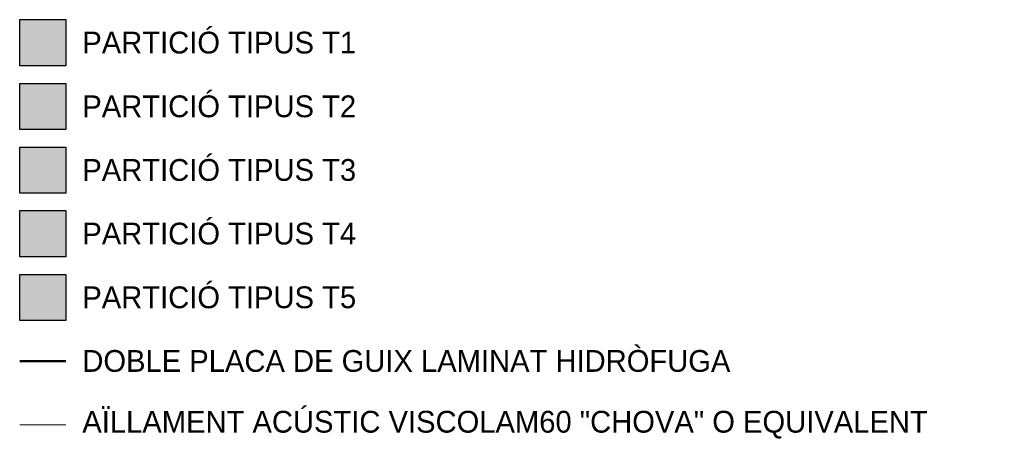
# Model space of a CAD drawing. Header units: metres. Extents: x -1 to 461, y -6 to 31.
# Tile 23 of 23: x 459.455 to 460.584, y 9.535 to 10.015. Entities that reach past the tile are written whole.
import ezdxf

# ---------------------------------------------------------------- set-up
doc = ezdxf.new("R2010")
doc.units = ezdxf.units.M
for name, pattern in [('CONTINUA', [0]), ('PUNKT', [6.35, 0, -6.35]), ('VERDECKT', [9.525, 6.35, -3.175])]:
    doc.linetypes.add(name, pattern=pattern)
doc.layers.add('LEGENDA TABIQUERIA', color=7, linetype='CONTINUA', lineweight=25)
doc.styles.add('Century Gothic', font='txt')

msp = doc.modelspace()

# ---------------------------------------------------------------- hatches: boundary and pattern name
at = {"layer": 'LEGENDA TABIQUERIA', "linetype": 'CONTINUA', "lineweight": 25, "true_color": 0x006e00, "transparency": 33554687}
msp.add_hatch(color=96, dxfattribs=at).paths.add_polyline_path([(459.4554, 10.0148), (459.4554, 9.9617), (459.5084, 9.9617), (459.5084, 10.0148)])
at = {"layer": 'LEGENDA TABIQUERIA', "linetype": 'PUNKT', "lineweight": 25, "transparency": 33554687}
for color, points in [(180, [(459.4554, 9.8887), (459.5084, 9.8887), (459.5084, 9.9417), (459.4554, 9.9417)]), (4, [(459.5084, 9.8687), (459.4554, 9.8687), (459.4554, 9.8157), (459.5084, 9.8157)]), (40, [(459.5084, 9.7957), (459.4554, 9.7957), (459.4554, 9.7426), (459.5084, 9.7426)])]:
    msp.add_hatch(color=color, dxfattribs=at).paths.add_polyline_path(points)
at = {"layer": 'LEGENDA TABIQUERIA', "linetype": 'CONTINUA', "lineweight": 25, "transparency": 33554687}
msp.add_hatch(color=220, dxfattribs=at).paths.add_polyline_path([(459.5084, 9.7226), (459.4554, 9.7226), (459.4554, 9.6696), (459.5084, 9.6696)])

# ---------------------------------------------------------------- linework, layer by layer
at = {"layer": 'LEGENDA TABIQUERIA', "color": 4, "linetype": 'VERDECKT', "lineweight": 50, "transparency": 33554687}
msp.add_line((459.4554, 9.6231), (459.5084, 9.6231), dxfattribs=at)
at = {"layer": 'LEGENDA TABIQUERIA', "color": 32, "linetype": 'VERDECKT', "lineweight": 18, "transparency": 33554687}
msp.add_line((459.4554, 9.5501), (459.5084, 9.5501), dxfattribs=at)
at = {"layer": 'LEGENDA TABIQUERIA', "color": 7, "linetype": 'CONTINUA', "lineweight": 25, "transparency": 33554687}
for points in [[(459.4554, 10.0148), (459.5084, 10.0148), (459.5084, 9.9617), (459.4554, 9.9617), (459.4554, 10.0148)], [(459.4554, 9.9417), (459.5084, 9.9417), (459.5084, 9.8887), (459.4554, 9.8887), (459.4554, 9.9417)], [(459.4554, 9.8687), (459.5084, 9.8687), (459.5084, 9.8157), (459.4554, 9.8157), (459.4554, 9.8687)], [(459.4554, 9.7957), (459.5084, 9.7957), (459.5084, 9.7426), (459.4554, 9.7426), (459.4554, 9.7957)], [(459.4554, 9.7226), (459.5084, 9.7226), (459.5084, 9.6696), (459.4554, 9.6696), (459.4554, 9.7226)]]:
    msp.add_lwpolyline(points, close=True, dxfattribs=at)

# ---------------------------------------------------------------- texts
at = {"layer": 'LEGENDA TABIQUERIA', "color": 7, "linetype": 'CONTINUA', "lineweight": 25, "transparency": 33554687, "char_height": 0.025, "attachment_point": 4, "style": 'Century Gothic'}
for s, insert, width in [('PARTICIÓ\\~TIPUS\\~T1', (459.5272, 9.9883), 0.306667), ('PARTICIÓ\\~TIPUS\\~T2', (459.5272, 9.9152), 0.306667), ('PARTICIÓ\\~TIPUS\\~T3', (459.5272, 9.8422), 0.306667), ('PARTICIÓ\\~TIPUS\\~T4', (459.5272, 9.7692), 0.306667), ('PARTICIÓ\\~TIPUS\\~T5', (459.5272, 9.6961), 0.306667), ('DOBLE\\~PLACA\\~DE\\~GUIX\\~LAMINAT\\~HIDRÒFUGA', (459.5272, 9.6231), 0.769583), ('AÏLLAMENT\\~ACÚSTIC\\~VISCOLAM60\\~"CHOVA"\\~O\\~EQUIVALENT', (459.5272, 9.5501), 1.0025)]:
    msp.add_mtext(s, dxfattribs=dict(at, insert=insert, width=width))

doc.saveas('drawing.dxf')
